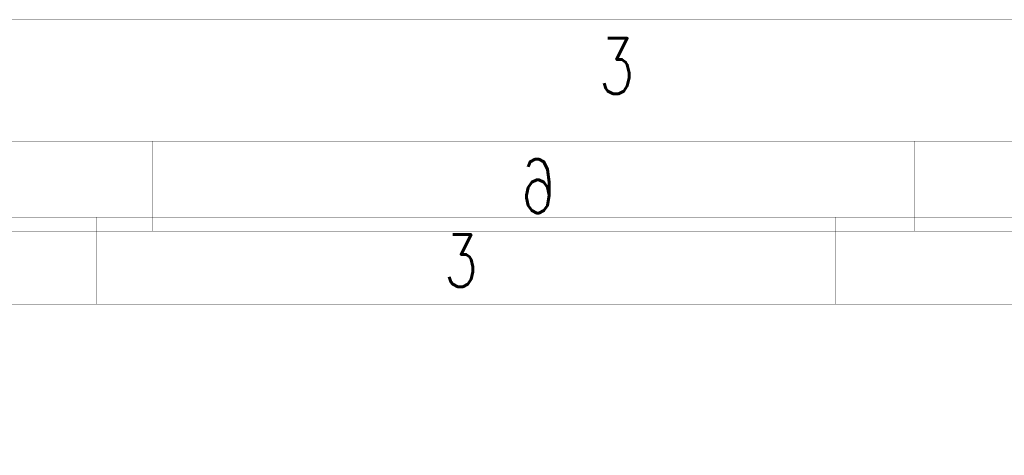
# Model space of a CAD drawing. Extents: x -7.2 to 18.3, y -5.6 to 10.9.
# Tile 111 of 112: x 7.8 to 11.8, y 9.1 to 10.9. Entities that reach past the tile are written whole.
import ezdxf

# ---------------------------------------------------------------- set-up
doc = ezdxf.new("R2010")
doc.units = 0
for name, color, linetype in [('2D_LINE_121', 146, 'CONTINUOUS'), ('2D_LINE_129', 2, 'CONTINUOUS'), ('2D_LINE_130', 106, 'CONTINUOUS'), ('TEXT_121', 146, 'CONTINUOUS'), ('TEXT_129', 2, 'CONTINUOUS'), ('TEXT_130', 106, 'CONTINUOUS')]:
    doc.layers.add(name, color=color, linetype=linetype)
doc.styles.add('W0$0010890026', font='simplex', dxfattribs={"width": 0.75})
doc.styles.add('W0$0011250131', font='simplex', dxfattribs={"width": 0.75})
doc.styles.add('W0$0015', font='simplex', dxfattribs={"width": 0.75})

# ---------------------------------------------------------------- blocks, each defined once
blk = doc.blocks.new('SMOOTH_0$001')
at = {"const_width": 0.0005}
blk.add_lwpolyline([(-0.00025, 0, 1), (0.00025, 0, 1)], format="xyb", close=True, dxfattribs=at)
blk = doc.blocks.new('DRAWING_292')
at = {"layer": '2D_LINE_121', "const_width": 0.001}
for points in [[(-0.3515, -0.375), (25.1485, -0.375), (25.1485, 16.125), (-0.3515, 16.125)], [(0, 0), (24.75, 0), (24.75, 15.75), (0, 15.75)]]:
    blk.add_lwpolyline(points, close=True, dxfattribs=at)
blk.add_lwpolyline([(15.586, 15.75), (15.586, 16.125)], dxfattribs=at)
at = {"layer": '2D_LINE_121'}
for p in [(15.586, 16.125), (15.586, 15.75)]:
    blk.add_blockref('SMOOTH_0$001', p, dxfattribs=at)
at = {"layer": 'TEXT_121', "style": 'W0$0015', "width": 0.75}
blk.add_text('3', height=0.225, dxfattribs=at).set_placement((17.086, 15.825))
blk = doc.blocks.new('DRAWING_315')
at = {"layer": '2D_LINE_130', "const_width": 0.001}
for points in [[(23.8592, -0.7048), (-0.8886, -0.7048), (-0.8886, 15.3085), (23.8592, 15.3085)], [(23.518, -0.3408), (-0.5019, -0.3408), (-0.5019, 14.9445), (23.518, 14.9445)]]:
    blk.add_lwpolyline(points, close=True, dxfattribs=at)
for points in [[(14.5788, 14.9445), (14.5788, 15.3085)], [(17.6722, 14.9445), (17.6722, 15.3085)]]:
    blk.add_lwpolyline(points, dxfattribs=at)
at = {"layer": '2D_LINE_130'}
for p in [(14.5788, 15.3085), (17.6722, 15.3085), (14.5788, 14.9445), (17.6722, 14.9445)]:
    blk.add_blockref('SMOOTH_0$001', p, dxfattribs=at)
at = {"layer": 'TEXT_130', "style": 'W0$0011250131', "text_generation_flag": 2, "width": 0.75}
blk.add_text('6', height=0.2184, dxfattribs=at).set_placement((16.2165, 15.0173))
blk = doc.blocks.new('DRAWING_316')
at = {"layer": '2D_LINE_129', "const_width": 0.001}
for points in [[(-19.2351, -14.9372), (4.7207, -14.9372), (4.7207, 0.5637), (-19.2351, 0.5637)], [(-18.9049, -14.5849), (4.3464, -14.5849), (4.3464, 0.2114), (-18.9049, 0.2114)]]:
    blk.add_lwpolyline(points, close=True, dxfattribs=at)
for points in [[(-4.2627, 0.2114), (-4.2627, 0.5637)], [(-1.2682, 0.2114), (-1.2682, 0.5637)]]:
    blk.add_lwpolyline(points, dxfattribs=at)
at = {"layer": '2D_LINE_129'}
for p in [(-4.2627, 0.5637), (-1.2682, 0.5637), (-4.2627, 0.2114), (-1.2682, 0.2114)]:
    blk.add_blockref('SMOOTH_0$001', p, dxfattribs=at)
at = {"layer": 'TEXT_129', "style": 'W0$0010890026', "width": 0.75}
blk.add_text('3', height=0.2114, dxfattribs=at).set_placement((-2.8536, 0.2818))

msp = doc.modelspace()

# ---------------------------------------------------------------- block references
for name, p in [('DRAWING_292', (-6.8949, -5.265)), ('DRAWING_315', (-6.1989, -4.941)), ('DRAWING_316', (12.4181, 9.496))]:
    msp.add_blockref(name, p)

doc.saveas('drawing.dxf')
